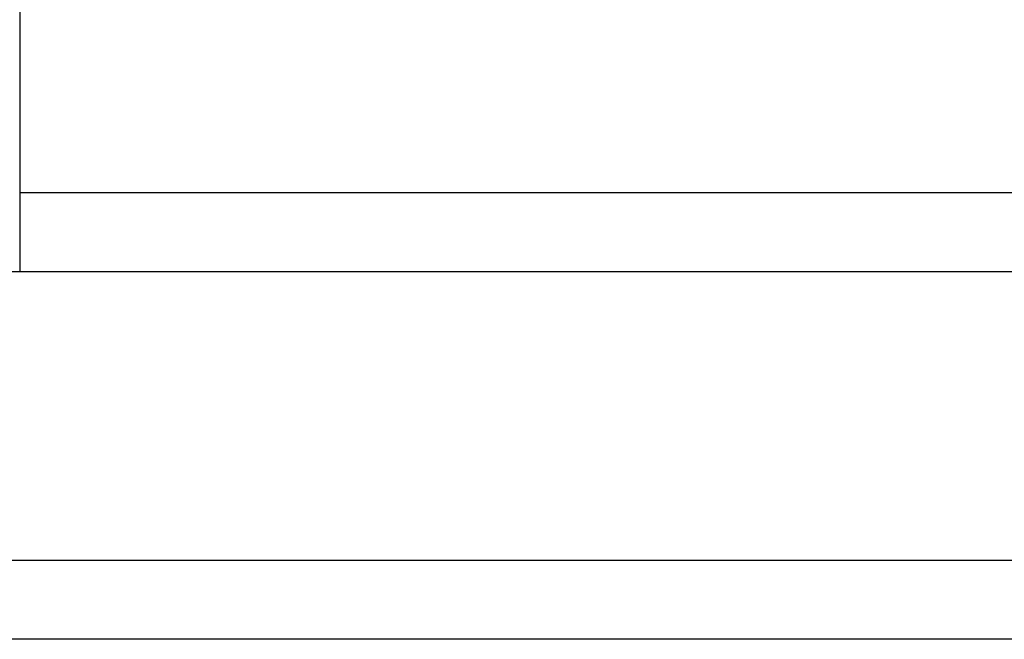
# Model space of a CAD drawing. Header units: millimetres. Extents: x 467 to 831, y 501 to 626.
# Tile 5 of 53: x 704 to 722, y 524 to 536. Entities that reach past the tile are written whole.
import ezdxf

# ---------------------------------------------------------------- set-up
doc = ezdxf.new("R2010")
doc.units = ezdxf.units.MM
doc.layers.add('2', color=7, linetype='CONTINUOUS')

msp = doc.modelspace()

# ---------------------------------------------------------------- linework, layer by layer
at = {"layer": '2', "color": 0, "linetype": 'Continuous'}
for p, q in [((703.622, 566.056), (703.622, 531.056)), ((772.922, 532.556), (703.622, 532.556)), ((703.701, 531.056), (693.122, 531.056))]:
    msp.add_line(p, q, dxfattribs=at)
for points in [[(772.922, 531.056), (703.622, 531.056)], [(830.772, 525.556), (641.695, 525.556)], [(830.772, 524.056), (598.272, 524.056)]]:
    msp.add_open_spline(points, degree=1, dxfattribs=at)

doc.saveas('drawing.dxf')
